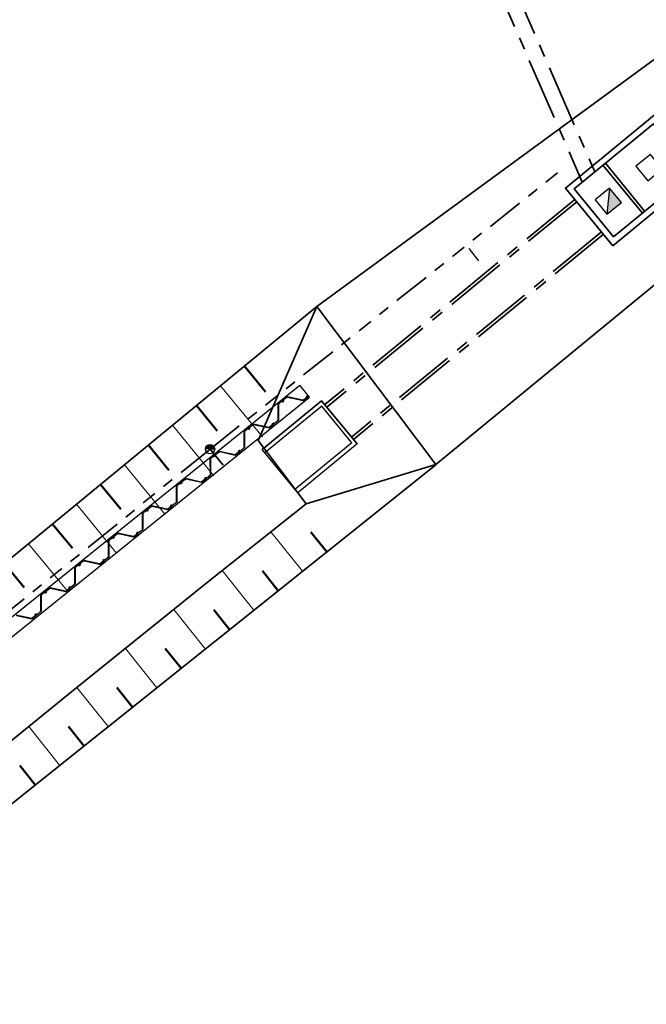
# Model space of a CAD drawing. Header units: metres. Extents: x 103182 to 107392, y 427230 to 428724.
# Tile 25 of 42: x 104701 to 104721, y 428190 to 428222. Entities that reach past the tile are written whole.
import ezdxf

# ---------------------------------------------------------------- set-up
doc = ezdxf.new("R2010")
doc.units = ezdxf.units.M
doc.linetypes.add('AM-AS', pattern=[16, 10, -2, 2, -2])
doc.linetypes.add('RI-DRAINAGE', pattern=[19.200000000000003, 6, -1.8, 1.8, -1.8, 2.4, -1.8, 1.8, -1.8])
for name, color, linetype, lineweight in [('N-CO-FC-DAMWAND_STAAL-G', 140, 'Continuous', 25), ('N-WE-GW-TALUDARCERING_KORT-G', 96, 'Continuous', 50), ('N-WE-GW-TALUDARCERING_LANG-G', 96, 'Continuous', 18), ('N-WE-GW-WATERGANG-G', 96, 'Continuous', 35), ('N-WE-KW-KUNSTWERK_DUIKER-G', 170, 'AM-AS', 35), ('N-WE-RI-DRAINAGE_DRAIN-G', 90, 'RI-DRAINAGE', 35)]:
    doc.layers.add(name, color=color, linetype=linetype, lineweight=lineweight)

# ---------------------------------------------------------------- blocks, each defined once
blk = doc.blocks.new('Perenlaantje+Akenwijk')
at = {"ltscale": 1000}
blk.add_hatch(color=256, dxfattribs=at).paths.add_polyline_path([(104720.2334758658, 428216.3078163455), (104720.1919520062, 428215.8855891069), (104720.1504281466, 428215.4633618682), (104720.6141792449, 428215.8440652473)])
blk.add_hatch(color=256).paths.add_polyline_path([(104707.284400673, 428208.0196719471, 0.198912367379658), (104707.2304280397, 428207.9183449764), (104707.5290256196, 428207.8893704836, 0.6681786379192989)])
at = {"color": 7}
for p, q in [((104710.9699136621, 428209.4620191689), (104709.0569407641, 428207.8916180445)), ((104710.9750462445, 428209.2870416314), (104709.1448197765, 428207.7845688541)), ((104712.1123408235, 428208.0703796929), (104710.9699136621, 428209.4620191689)), ((104711.9417153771, 428208.1095005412), (104710.9750462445, 428209.2870416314)), ((104711.9417153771, 428208.1095005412), (104710.1114888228, 428206.607027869)), ((104712.1123408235, 428208.0703796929), (104710.1993678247, 428206.4999786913)), ((104710.1993678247, 428206.4999786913), (104709.0569407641, 428207.8916180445))]:
    blk.add_line(p, q, dxfattribs=at)
for p, q in [((104709.0569407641, 428207.8916180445), (104710.9699136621, 428209.4620191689)), ((104710.9699136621, 428209.4620191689), (104712.1123407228, 428208.0703798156)), ((104712.1123407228, 428208.0703798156), (104710.1993678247, 428206.4999786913)), ((104707.5290256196, 428207.8893704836, 2.006630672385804), (104707.2304280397, 428207.9183449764, 2.006630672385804)), ((104710.1993678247, 428206.4999786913), (104709.0569407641, 428207.8916180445))]:
    blk.add_line(p, q)
at = {"ltscale": 1000, "elevation": -2.006630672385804}
for points in [[(104721.4643893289, 428216.5420212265), (104721.9281404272, 428216.9227246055), (104721.5474370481, 428217.3864757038), (104721.0836859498, 428217.0057723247)], [(104720.1504281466, 428215.4633618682), (104720.6141792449, 428215.8440652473), (104720.2334758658, 428216.3078163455), (104719.7697247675, 428215.9271129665)]]:
    blk.add_lwpolyline(points, close=True, dxfattribs=at)
at = {"elevation": -2.006630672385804}
blk.add_lwpolyline([(104720.2334758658, 428216.3078163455), (104720.1504281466, 428215.4633618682)], dxfattribs=at)
for points in [[(104709.7060122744, 428209.43867143, 0.08867217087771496), (104709.7077027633, 428209.4355848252), (104709.7119360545, 428209.4303278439, 0.414213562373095), (104709.7288087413, 428209.4285078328), (104709.7468394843, 428209.4430274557, 0.3853135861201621), (104709.7493620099, 428209.4589327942), (104709.7400292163, 428209.4732313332, -0.3853135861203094), (104709.7417109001, 428209.4838348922), (104709.855841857, 428209.5757411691, -0.2271944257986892), (104709.8726656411, 428209.5797006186), (104710.3714390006, 428209.4704347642, 0.2271944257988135), (104710.3840568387, 428209.4734043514), (104710.5187946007, 428209.5819046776, 0.414213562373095), (104710.5206146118, 428209.5987773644), (104710.5163813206, 428209.6040343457, 0.1787498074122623), (104710.5104353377, 428209.6075911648, 0.2192317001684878), (104710.4942061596, 428209.6035108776), (104710.4900977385, 428209.600202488, 0.6872387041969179), (104710.4913134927, 428209.5964249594), (104710.5098608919, 428209.5954021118, -0.2125566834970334), (104710.5120322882, 428209.5942882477), (104710.5130586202, 428209.5930137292, -0.414213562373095), (104710.5126036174, 428209.5887955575), (104710.4967244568, 428209.5760085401, -0.3853135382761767), (104710.4900255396, 428209.5763949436), (104710.4767728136, 428209.5898555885, 0.6637031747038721), (104710.4716356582, 428209.5878113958), (104710.4711473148, 428209.5636217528, -0.2216946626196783), (104710.4636952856, 428209.5484481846), (104710.3837634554, 428209.4840814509, -0.2271944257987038), (104710.3669396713, 428209.4801220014), (104709.8681663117, 428209.5893878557, 0.227194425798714), (104709.8555484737, 428209.5864182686), (104709.7296446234, 428209.4850316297, 0.3853135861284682), (104709.7279629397, 428209.4744280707), (104709.7403463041, 428209.4554558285, -0.3853135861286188), (104709.7392952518, 428209.4488286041), (104709.7233966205, 428209.4360259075, -0.414213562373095), (104709.7191784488, 428209.4364809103), (104709.7181521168, 428209.4377554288, -0.2125566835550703), (104709.7175269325, 428209.4401144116), (104709.7204829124, 428209.4584533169, 0.6872338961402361), (104709.7170515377, 428209.4604466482), (104709.7129431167, 428209.4571382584, 0.2192317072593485), (104709.7054957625, 428209.4421525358, 0.08867217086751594), (104709.7060122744, 428209.43867143)], [(104709.397215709, 428208.7060602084, -0.08867217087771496), (104709.3945606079, 428208.7083700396), (104709.3903273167, 428208.7136270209, -0.414213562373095), (104709.3921473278, 428208.7304997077), (104709.4101780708, 428208.7450193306, -0.3853135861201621), (104709.4262554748, 428208.7440919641), (104709.4382348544, 428208.7319246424, 0.3853135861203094), (104709.4489531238, 428208.7313063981), (104709.5630840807, 428208.8232126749, 0.2271944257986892), (104709.5705401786, 428208.8388050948), (104709.570152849, 428209.3494064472, -0.2271944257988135), (104709.5757449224, 428209.361100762), (104709.7104826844, 428209.4696010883, -0.414213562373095), (104709.7273553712, 428209.4677810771), (104709.7315886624, 428209.4625240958, -0.1787498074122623), (104709.7337956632, 428209.4559563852, -0.2192317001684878), (104709.726348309, 428209.4409706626), (104709.722239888, 428209.4376622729, -0.6872387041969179), (104709.7188085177, 428209.4396556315), (104709.7217644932, 428209.4579945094, 0.2125566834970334), (104709.7211393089, 428209.4603534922), (104709.720112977, 428209.4616280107, 0.414213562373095), (104709.7158948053, 428209.4620830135), (104709.7000156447, 428209.4492959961, 0.3853135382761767), (104709.6989645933, 428209.4426687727), (104709.7092894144, 428209.4268503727, -0.6637031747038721), (104709.7061967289, 428209.4222673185), (104709.6824593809, 428209.4269487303, 0.2216946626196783), (104709.6660456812, 428209.4229039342), (104709.586113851, 428209.3585372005, 0.2271944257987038), (104709.5786577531, 428209.3429447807), (104709.5790450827, 428208.8323434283, -0.227194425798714), (104709.5734530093, 428208.8206491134), (104709.447549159, 428208.7192624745, -0.3853135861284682), (104709.4368308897, 428208.7198807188), (104709.4209358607, 428208.7360251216, 0.3853135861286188), (104709.4142369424, 428208.7364115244), (104709.3983383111, 428208.7236088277, 0.414213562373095), (104709.3978833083, 428208.719390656), (104709.3989096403, 428208.7181161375, 0.2125566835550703), (104709.4010810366, 428208.7170022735), (104709.4196284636, 428208.7159794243, -0.6872338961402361), (104709.42084419, 428208.7122018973), (104709.4167357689, 428208.7088935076, -0.2192317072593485), (104709.4005065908, 428208.7048132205, -0.08867217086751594), (104709.397215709, 428208.7060602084)], [(104708.6156048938, 428208.5605986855, 0.08867217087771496), (104708.6172953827, 428208.5575120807), (104708.621528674, 428208.5522550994, 0.414213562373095), (104708.6384013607, 428208.5504350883), (104708.6564321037, 428208.5649547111, 0.3853135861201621), (104708.6589546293, 428208.5808600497), (104708.6496218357, 428208.5951585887, -0.3853135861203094), (104708.6513035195, 428208.6057621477), (104708.7654344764, 428208.6976684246, -0.2271944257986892), (104708.7822582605, 428208.701627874), (104709.2810316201, 428208.5923620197, 0.2271944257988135), (104709.2936494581, 428208.5953316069), (104709.4283872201, 428208.703831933, 0.414213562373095), (104709.4302072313, 428208.7207046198), (104709.4259739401, 428208.7259616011, 0.1787498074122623), (104709.4200279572, 428208.7295184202, 0.2192317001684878), (104709.4037987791, 428208.7254381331), (104709.399690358, 428208.7221297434, 0.6872387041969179), (104709.4009061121, 428208.7183522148), (104709.4194535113, 428208.7173293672, -0.2125566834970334), (104709.4216249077, 428208.7162155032), (104709.4226512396, 428208.7149409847, -0.414213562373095), (104709.4221962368, 428208.710722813), (104709.4063170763, 428208.6979357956, -0.3853135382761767), (104709.399618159, 428208.6983221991), (104709.386365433, 428208.711782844, 0.6637031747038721), (104709.3812282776, 428208.7097386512), (104709.3807399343, 428208.6855490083, -0.2216946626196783), (104709.373287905, 428208.6703754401), (104709.2933560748, 428208.6060087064, -0.2271944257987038), (104709.2765322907, 428208.6020492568), (104708.7777589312, 428208.7113151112, 0.227194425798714), (104708.7651410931, 428208.708345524), (104708.6392372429, 428208.6069588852, 0.3853135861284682), (104708.6375555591, 428208.5963553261), (104708.6499389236, 428208.577383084, -0.3853135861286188), (104708.6488878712, 428208.5707558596), (104708.6329892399, 428208.557953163, -0.414213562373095), (104708.6287710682, 428208.5584081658), (104708.6277447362, 428208.5596826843, -0.2125566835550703), (104708.6271195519, 428208.5620416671), (104708.6300755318, 428208.5803805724, 0.6872338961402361), (104708.6266441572, 428208.5823739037), (104708.6225357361, 428208.5790655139, 0.2192317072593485), (104708.615088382, 428208.5640797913, 0.08867217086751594), (104708.6156048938, 428208.5605986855)], [(104708.3068083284, 428207.8279874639, -0.08867217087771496), (104708.3041532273, 428207.8302972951), (104708.2999199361, 428207.8355542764, -0.414213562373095), (104708.3017399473, 428207.8524269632), (104708.3197706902, 428207.8669465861, -0.3853135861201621), (104708.3358480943, 428207.8660192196), (104708.3478274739, 428207.8538518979, 0.3853135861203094), (104708.3585457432, 428207.8532336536), (104708.4726767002, 428207.9451399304, 0.2271944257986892), (104708.4801327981, 428207.9607323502), (104708.4797454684, 428208.4713337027, -0.2271944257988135), (104708.4853375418, 428208.4830280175), (104708.6200753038, 428208.5915283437, -0.414213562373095), (104708.6369479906, 428208.5897083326), (104708.6411812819, 428208.5844513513, -0.1787498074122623), (104708.6433882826, 428208.5778836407, -0.2192317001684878), (104708.6359409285, 428208.5628979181), (104708.6318325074, 428208.5595895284, -0.6872387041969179), (104708.6284011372, 428208.561582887), (104708.6313571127, 428208.5799217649, 0.2125566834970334), (104708.6307319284, 428208.5822807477), (104708.6297055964, 428208.5835552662, 0.414213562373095), (104708.6254874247, 428208.584010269), (104708.6096082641, 428208.5712232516, 0.3853135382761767), (104708.6085572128, 428208.5645960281), (104708.6188820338, 428208.5487776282, -0.6637031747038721), (104708.6157893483, 428208.5441945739), (104708.5920520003, 428208.5488759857, 0.2216946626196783), (104708.5756383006, 428208.5448311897), (104708.4957064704, 428208.480464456, 0.2271944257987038), (104708.4882503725, 428208.4648720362), (104708.4886377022, 428207.9542706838, -0.227194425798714), (104708.4830456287, 428207.9425763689), (104708.3571417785, 428207.84118973, -0.3853135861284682), (104708.3464235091, 428207.8418079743), (104708.3305284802, 428207.8579523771, 0.3853135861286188), (104708.3238295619, 428207.8583387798), (104708.3079309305, 428207.8455360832, 0.414213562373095), (104708.3074759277, 428207.8413179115), (104708.3085022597, 428207.840043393, 0.2125566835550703), (104708.310673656, 428207.838929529), (104708.329221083, 428207.8379066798, -0.6872338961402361), (104708.3304368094, 428207.8341291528), (104708.3263283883, 428207.8308207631, -0.2192317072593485), (104708.3100992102, 428207.826740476, -0.08867217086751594), (104708.3068083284, 428207.8279874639)], [(104707.2164009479, 428206.9499147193, -0.08867217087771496), (104707.2137458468, 428206.9522245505), (104707.2095125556, 428206.9574815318, -0.414213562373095), (104707.2113325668, 428206.9743542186), (104707.2293633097, 428206.9888738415, -0.3853135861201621), (104707.2454407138, 428206.987946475), (104707.2574200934, 428206.9757791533, 0.3853135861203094), (104707.2681383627, 428206.975160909), (104707.3822693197, 428207.0670671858, 0.2271944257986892), (104707.3897254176, 428207.0826596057), (104707.3893380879, 428207.5932609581, -0.2271944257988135), (104707.3949301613, 428207.6049552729), (104707.5296679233, 428207.7134555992, -0.414213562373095), (104707.5465406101, 428207.711635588), (104707.5507739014, 428207.7063786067, -0.1787498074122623), (104707.5529809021, 428207.6998108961, -0.2192317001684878), (104707.545533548, 428207.6848251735), (104707.5414251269, 428207.6815167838, -0.6872387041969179), (104707.5379937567, 428207.6835101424), (104707.5409497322, 428207.7018490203, 0.2125566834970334), (104707.5403245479, 428207.7042080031), (104707.5392982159, 428207.7054825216, 0.414213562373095), (104707.5350800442, 428207.7059375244), (104707.5192008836, 428207.693150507, 0.3853135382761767), (104707.5181498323, 428207.6865232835), (104707.5284746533, 428207.6707048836, -0.6637031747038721), (104707.5253819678, 428207.6661218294), (104707.5016446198, 428207.6708032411, 0.2216946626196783), (104707.4852309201, 428207.6667584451), (104707.4052990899, 428207.6023917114, 0.2271944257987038), (104707.397842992, 428207.5867992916), (104707.3982303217, 428207.0761979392, -0.227194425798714), (104707.3926382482, 428207.0645036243), (104707.266734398, 428206.9631169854, -0.3853135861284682), (104707.2560161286, 428206.9637352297), (104707.2401210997, 428206.9798796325, 0.3853135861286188), (104707.2334221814, 428206.9802660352), (104707.21752355, 428206.9674633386, 0.414213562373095), (104707.2170685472, 428206.9632451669), (104707.2180948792, 428206.9619706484, 0.2125566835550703), (104707.2202662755, 428206.9608567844), (104707.2388137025, 428206.9598339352, -0.6872338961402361), (104707.2400294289, 428206.9560564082), (104707.2359210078, 428206.9527480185, -0.2192317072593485), (104707.2196918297, 428206.9486677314, -0.08867217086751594), (104707.2164009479, 428206.9499147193)], [(104707.5251975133, 428207.682525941, 0.08867217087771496), (104707.5268880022, 428207.6794393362), (104707.5311212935, 428207.6741823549, 0.414213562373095), (104707.5479939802, 428207.6723623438), (104707.5660247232, 428207.6868819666, 0.3853135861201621), (104707.5685472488, 428207.7027873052), (104707.5592144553, 428207.7170858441, -0.3853135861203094), (104707.560896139, 428207.7276894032), (104707.6750270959, 428207.81959568, -0.2271944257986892), (104707.69185088, 428207.8235551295), (104708.1906242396, 428207.7142892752, 0.2271944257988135), (104708.2032420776, 428207.7172588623), (104708.3379798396, 428207.8257591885, 0.414213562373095), (104708.3397998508, 428207.8426318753), (104708.3355665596, 428207.8478888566, 0.1787498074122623), (104708.3296205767, 428207.8514456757, 0.2192317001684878), (104708.3133913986, 428207.8473653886), (104708.3092829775, 428207.8440569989, 0.6872387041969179), (104708.3104987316, 428207.8402794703), (104708.3290461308, 428207.8392566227, -0.2125566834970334), (104708.3312175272, 428207.8381427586), (104708.3322438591, 428207.8368682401, -0.414213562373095), (104708.3317888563, 428207.8326500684), (104708.3159096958, 428207.8198630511, -0.3853135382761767), (104708.3092107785, 428207.8202494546), (104708.2959580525, 428207.8337100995, 0.6637031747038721), (104708.2908208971, 428207.8316659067), (104708.2903325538, 428207.8074762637, -0.2216946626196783), (104708.2828805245, 428207.7923026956), (104708.2029486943, 428207.7279359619, -0.2271944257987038), (104708.1861249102, 428207.7239765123), (104707.6873515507, 428207.8332423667, 0.227194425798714), (104707.6747337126, 428207.8302727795), (104707.5488298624, 428207.7288861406, 0.3853135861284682), (104707.5471481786, 428207.7182825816), (104707.5595315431, 428207.6993103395, -0.3853135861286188), (104707.5584804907, 428207.6926831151), (104707.5425818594, 428207.6798804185, -0.414213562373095), (104707.5383636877, 428207.6803354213), (104707.5373373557, 428207.6816099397, -0.2125566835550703), (104707.5367121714, 428207.6839689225), (104707.5396681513, 428207.7023078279, 0.6872338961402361), (104707.5362367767, 428207.7043011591), (104707.5321283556, 428207.7009927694, 0.2192317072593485), (104707.5246810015, 428207.6860070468, 0.08867217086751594), (104707.5251975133, 428207.682525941)], [(104706.1259935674, 428206.0718419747, -0.08867217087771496), (104706.1233384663, 428206.0741518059), (104706.1191051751, 428206.0794087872, -0.414213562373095), (104706.1209251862, 428206.096281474), (104706.1389559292, 428206.1108010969, -0.3853135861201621), (104706.1550333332, 428206.1098737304), (104706.1670127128, 428206.0977064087, 0.3853135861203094), (104706.1777309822, 428206.0970881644), (104706.2918619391, 428206.1889944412, 0.2271944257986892), (104706.299318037, 428206.2045868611), (104706.2989307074, 428206.7151882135, -0.2271944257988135), (104706.3045227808, 428206.7268825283), (104706.4392605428, 428206.8353828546, -0.414213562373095), (104706.4561332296, 428206.8335628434), (104706.4603665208, 428206.8283058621, -0.1787498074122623), (104706.4625735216, 428206.8217381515, -0.2192317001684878), (104706.4551261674, 428206.8067524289), (104706.4510177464, 428206.8034440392, -0.6872387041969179), (104706.4475863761, 428206.8054373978), (104706.4505423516, 428206.8237762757, 0.2125566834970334), (104706.4499171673, 428206.8261352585), (104706.4488908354, 428206.827409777, 0.414213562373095), (104706.4446726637, 428206.8278647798), (104706.4287935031, 428206.8150777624, 0.3853135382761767), (104706.4277424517, 428206.808450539), (104706.4380672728, 428206.792632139, -0.6637031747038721), (104706.4349745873, 428206.7880490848), (104706.4112372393, 428206.7927304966, 0.2216946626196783), (104706.3948235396, 428206.7886857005), (104706.3148917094, 428206.7243189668, 0.2271944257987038), (104706.3074356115, 428206.708726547), (104706.3078229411, 428206.1981251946, -0.227194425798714), (104706.3022308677, 428206.1864308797), (104706.1763270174, 428206.0850442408, -0.3853135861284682), (104706.1656087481, 428206.0856624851), (104706.1497137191, 428206.1018068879, 0.3853135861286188), (104706.1430148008, 428206.1021932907), (104706.1271161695, 428206.089390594, 0.414213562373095), (104706.1266611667, 428206.0851724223), (104706.1276874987, 428206.0838979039, 0.2125566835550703), (104706.129858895, 428206.0827840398), (104706.148406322, 428206.0817611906, -0.6872338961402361), (104706.1496220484, 428206.0779836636), (104706.1455136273, 428206.0746752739, -0.2192317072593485), (104706.1292844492, 428206.0705949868, -0.08867217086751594), (104706.1259935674, 428206.0718419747)], [(104706.4347901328, 428206.8044531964, 0.08867217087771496), (104706.4364806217, 428206.8013665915), (104706.4407139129, 428206.7961096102, 0.414213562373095), (104706.4575865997, 428206.7942895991), (104706.4756173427, 428206.808809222, 0.3853135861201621), (104706.4781398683, 428206.8247145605), (104706.4688070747, 428206.8390130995, -0.3853135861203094), (104706.4704887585, 428206.8496166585), (104706.5846197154, 428206.9415229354, -0.2271944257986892), (104706.6014434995, 428206.9454823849), (104707.100216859, 428206.8362165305, 0.2271944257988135), (104707.1128346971, 428206.8391861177), (104707.2475724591, 428206.9476864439, 0.414213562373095), (104707.2493924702, 428206.9645591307), (104707.245159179, 428206.969816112, 0.1787498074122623), (104707.2392131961, 428206.9733729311, 0.2192317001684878), (104707.222984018, 428206.9692926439), (104707.2188755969, 428206.9659842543, 0.6872387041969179), (104707.2200913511, 428206.9622067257), (104707.2386387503, 428206.9611838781, -0.2125566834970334), (104707.2408101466, 428206.960070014), (104707.2418364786, 428206.9587954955, -0.414213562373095), (104707.2413814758, 428206.9545773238), (104707.2255023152, 428206.9417903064, -0.3853135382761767), (104707.218803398, 428206.9421767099), (104707.205550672, 428206.9556373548, 0.6637031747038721), (104707.2004135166, 428206.9535931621), (104707.1999251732, 428206.9294035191, -0.2216946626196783), (104707.192473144, 428206.9142299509), (104707.1125413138, 428206.8498632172, -0.2271944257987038), (104707.0957175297, 428206.8459037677), (104706.5969441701, 428206.955169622, 0.227194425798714), (104706.5843263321, 428206.9522000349), (104706.4584224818, 428206.850813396, 0.3853135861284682), (104706.4567407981, 428206.840209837), (104706.4691241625, 428206.8212375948, -0.3853135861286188), (104706.4680731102, 428206.8146103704), (104706.4521744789, 428206.8018076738, -0.414213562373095), (104706.4479563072, 428206.8022626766), (104706.4469299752, 428206.8035371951, -0.2125566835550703), (104706.4463047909, 428206.8058961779), (104706.4492607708, 428206.8242350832, 0.6872338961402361), (104706.4458293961, 428206.8262284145), (104706.4417209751, 428206.8229200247, 0.2192317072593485), (104706.4342736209, 428206.8079343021, 0.08867217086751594), (104706.4347901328, 428206.8044531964)], [(104705.3443827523, 428205.9263804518, 0.08867217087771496), (104705.3460732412, 428205.923293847), (104705.3503065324, 428205.9180368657, 0.414213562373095), (104705.3671792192, 428205.9162168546), (104705.3852099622, 428205.9307364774, 0.3853135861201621), (104705.3877324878, 428205.946641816), (104705.3783996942, 428205.960940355, -0.3853135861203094), (104705.380081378, 428205.971543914), (104705.4942123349, 428206.0634501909, -0.2271944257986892), (104705.511036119, 428206.0674096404), (104706.0098094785, 428205.958143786, 0.2271944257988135), (104706.0224273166, 428205.9611133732), (104706.1571650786, 428206.0696136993, 0.414213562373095), (104706.1589850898, 428206.0864863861), (104706.1547517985, 428206.0917433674, 0.1787498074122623), (104706.1488058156, 428206.0953001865, 0.2192317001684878), (104706.1325766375, 428206.0912198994), (104706.1284682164, 428206.0879115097, 0.6872387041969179), (104706.1296839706, 428206.0841339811), (104706.1482313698, 428206.0831111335, -0.2125566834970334), (104706.1504027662, 428206.0819972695), (104706.1514290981, 428206.080722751, -0.414213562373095), (104706.1509740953, 428206.0765045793), (104706.1350949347, 428206.0637175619, -0.3853135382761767), (104706.1283960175, 428206.0641039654), (104706.1151432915, 428206.0775646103, 0.6637031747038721), (104706.1100061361, 428206.0755204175), (104706.1095177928, 428206.0513307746, -0.2216946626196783), (104706.1020657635, 428206.0361572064), (104706.0221339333, 428205.9717904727, -0.2271944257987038), (104706.0053101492, 428205.9678310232), (104705.5065367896, 428206.0770968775, 0.227194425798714), (104705.4939189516, 428206.0741272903), (104705.3680151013, 428205.9727406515, 0.3853135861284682), (104705.3663334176, 428205.9621370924), (104705.378716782, 428205.9431648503, -0.3853135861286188), (104705.3776657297, 428205.9365376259), (104705.3617670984, 428205.9237349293, -0.414213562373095), (104705.3575489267, 428205.9241899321), (104705.3565225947, 428205.9254644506, -0.2125566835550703), (104705.3558974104, 428205.9278234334), (104705.3588533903, 428205.9461623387, 0.6872338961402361), (104705.3554220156, 428205.94815567), (104705.3513135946, 428205.9448472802, 0.2192317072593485), (104705.3438662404, 428205.9298615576, 0.08867217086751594), (104705.3443827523, 428205.9263804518)], [(104705.0355861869, 428205.1937692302, -0.08867217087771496), (104705.0329310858, 428205.1960790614), (104705.0286977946, 428205.2013360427, -0.414213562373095), (104705.0305178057, 428205.2182087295), (104705.0485485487, 428205.2327283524, -0.3853135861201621), (104705.0646259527, 428205.2318009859), (104705.0766053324, 428205.2196336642, 0.3853135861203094), (104705.0873236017, 428205.2190154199), (104705.2014545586, 428205.3109216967, 0.2271944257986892), (104705.2089106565, 428205.3265141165), (104705.2085233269, 428205.837115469, -0.2271944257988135), (104705.2141154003, 428205.8488097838), (104705.3488531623, 428205.95731011, -0.414213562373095), (104705.3657258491, 428205.9554900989), (104705.3699591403, 428205.9502331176, -0.1787498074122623), (104705.3721661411, 428205.943665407, -0.2192317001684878), (104705.364718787, 428205.9286796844), (104705.3606103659, 428205.9253712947, -0.6872387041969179), (104705.3571789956, 428205.9273646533), (104705.3601349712, 428205.9457035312, 0.2125566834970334), (104705.3595097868, 428205.948062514), (104705.3584834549, 428205.9493370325, 0.414213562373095), (104705.3542652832, 428205.9497920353), (104705.3383861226, 428205.9370050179, 0.3853135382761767), (104705.3373350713, 428205.9303777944), (104705.3476598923, 428205.9145593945, -0.6637031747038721), (104705.3445672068, 428205.9099763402), (104705.3208298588, 428205.914657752, 0.2216946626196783), (104705.3044161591, 428205.910612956), (104705.2244843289, 428205.8462462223, 0.2271944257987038), (104705.217028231, 428205.8306538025), (104705.2174155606, 428205.3200524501, -0.227194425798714), (104705.2118234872, 428205.3083581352), (104705.085919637, 428205.2069714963, -0.3853135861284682), (104705.0752013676, 428205.2075897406), (104705.0593063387, 428205.2237341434, 0.3853135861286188), (104705.0526074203, 428205.2241205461), (104705.036708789, 428205.2113178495, 0.414213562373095), (104705.0362537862, 428205.2070996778), (104705.0372801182, 428205.2058251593, 0.2125566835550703), (104705.0394515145, 428205.2047112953), (104705.0579989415, 428205.2036884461, -0.6872338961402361), (104705.0592146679, 428205.1999109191), (104705.0551062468, 428205.1966025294, -0.2192317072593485), (104705.0388770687, 428205.1925222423, -0.08867217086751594), (104705.0355861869, 428205.1937692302)], [(104704.2539753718, 428205.0483077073, 0.08867217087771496), (104704.2556658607, 428205.0452211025), (104704.2598991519, 428205.0399641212, 0.414213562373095), (104704.2767718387, 428205.0381441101), (104704.2948025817, 428205.0526637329, 0.3853135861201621), (104704.2973251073, 428205.0685690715), (104704.2879923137, 428205.0828676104, -0.3853135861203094), (104704.2896739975, 428205.0934711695), (104704.4038049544, 428205.1853774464, -0.2271944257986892), (104704.4206287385, 428205.1893368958), (104704.919402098, 428205.0800710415, 0.2271944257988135), (104704.9320199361, 428205.0830406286), (104705.0667576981, 428205.1915409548, 0.414213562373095), (104705.0685777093, 428205.2084136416), (104705.064344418, 428205.2136706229, 0.1787498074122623), (104705.0583984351, 428205.217227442, 0.2192317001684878), (104705.042169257, 428205.2131471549), (104705.0380608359, 428205.2098387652, 0.6872387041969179), (104705.0392765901, 428205.2060612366), (104705.0578239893, 428205.205038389, -0.2125566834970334), (104705.0599953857, 428205.2039245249), (104705.0610217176, 428205.2026500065, -0.414213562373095), (104705.0605667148, 428205.1984318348), (104705.0446875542, 428205.1856448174, -0.3853135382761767), (104705.037988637, 428205.1860312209), (104705.024735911, 428205.1994918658, 0.6637031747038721), (104705.0195987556, 428205.197447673), (104705.0191104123, 428205.17325803, -0.2216946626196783), (104705.011658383, 428205.1580844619), (104704.9317265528, 428205.0937177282, -0.2271944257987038), (104704.9149027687, 428205.0897582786), (104704.4161294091, 428205.199024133, 0.227194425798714), (104704.4035115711, 428205.1960545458), (104704.2776077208, 428205.0946679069, 0.3853135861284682), (104704.2759260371, 428205.0840643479), (104704.2883094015, 428205.0650921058, -0.3853135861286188), (104704.2872583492, 428205.0584648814), (104704.2713597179, 428205.0456621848, -0.414213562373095), (104704.2671415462, 428205.0461171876), (104704.2661152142, 428205.047391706, -0.2125566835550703), (104704.2654900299, 428205.0497506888), (104704.2684460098, 428205.0680895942, 0.6872338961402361), (104704.2650146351, 428205.0700829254), (104704.2609062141, 428205.0667745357, 0.2192317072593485), (104704.2534588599, 428205.0517888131, 0.08867217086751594), (104704.2539753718, 428205.0483077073)], [(104703.9451788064, 428204.3156964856, -0.08867217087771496), (104703.9425237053, 428204.3180063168), (104703.9382904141, 428204.3232632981, -0.414213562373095), (104703.9401104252, 428204.3401359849), (104703.9581411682, 428204.3546556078, -0.3853135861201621), (104703.9742185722, 428204.3537282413), (104703.9861979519, 428204.3415609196, 0.3853135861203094), (104703.9969162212, 428204.3409426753), (104704.1110471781, 428204.4328489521, 0.2271944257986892), (104704.118503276, 428204.448441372), (104704.1181159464, 428204.9590427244, -0.2271944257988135), (104704.1237080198, 428204.9707370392), (104704.2584457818, 428205.0792373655, -0.414213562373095), (104704.2753184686, 428205.0774173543), (104704.2795517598, 428205.072160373, -0.1787498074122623), (104704.2817587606, 428205.0655926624, -0.2192317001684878), (104704.2743114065, 428205.0506069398), (104704.2702029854, 428205.0472985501, -0.6872387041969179), (104704.2667716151, 428205.0492919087), (104704.2697275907, 428205.0676307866, 0.2125566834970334), (104704.2691024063, 428205.0699897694), (104704.2680760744, 428205.0712642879, 0.414213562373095), (104704.2638579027, 428205.0717192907), (104704.2479787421, 428205.0589322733, 0.3853135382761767), (104704.2469276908, 428205.0523050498), (104704.2572525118, 428205.0364866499, -0.6637031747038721), (104704.2541598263, 428205.0319035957), (104704.2304224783, 428205.0365850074, 0.2216946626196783), (104704.2140087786, 428205.0325402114), (104704.1340769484, 428204.9681734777, 0.2271944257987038), (104704.1266208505, 428204.9525810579), (104704.1270081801, 428204.4419797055, -0.227194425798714), (104704.1214161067, 428204.4302853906), (104703.9955122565, 428204.3288987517, -0.3853135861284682), (104703.9847939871, 428204.329516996), (104703.9688989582, 428204.3456613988, 0.3853135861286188), (104703.9622000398, 428204.3460478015), (104703.9463014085, 428204.3332451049, 0.414213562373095), (104703.9458464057, 428204.3290269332), (104703.9468727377, 428204.3277524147, 0.2125566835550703), (104703.949044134, 428204.3266385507), (104703.967591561, 428204.3256157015, -0.6872338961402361), (104703.9688072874, 428204.3218381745), (104703.9646988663, 428204.3185297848, -0.2192317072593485), (104703.9484696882, 428204.3144494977, -0.08867217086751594), (104703.9451788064, 428204.3156964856)], [(104702.8547714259, 428203.437623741, -0.08867217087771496), (104702.8521163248, 428203.4399335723), (104702.8478830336, 428203.4451905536, -0.414213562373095), (104702.8497030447, 428203.4620632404), (104702.8677337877, 428203.4765828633, -0.3853135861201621), (104702.8838111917, 428203.4756554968), (104702.8957905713, 428203.4634881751, 0.3853135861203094), (104702.9065088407, 428203.4628699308), (104703.0206397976, 428203.5547762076, 0.2271944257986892), (104703.0280958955, 428203.5703686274), (104703.0277085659, 428204.0809699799, -0.2271944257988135), (104703.0333006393, 428204.0926642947), (104703.1680384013, 428204.2011646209, -0.414213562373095), (104703.1849110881, 428204.1993446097), (104703.1891443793, 428204.1940876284, -0.1787498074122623), (104703.1913513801, 428204.1875199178, -0.2192317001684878), (104703.1839040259, 428204.1725341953), (104703.1797956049, 428204.1692258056, -0.6872387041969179), (104703.1763642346, 428204.1712191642), (104703.1793202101, 428204.1895580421, 0.2125566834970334), (104703.1786950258, 428204.1919170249), (104703.1776686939, 428204.1931915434, 0.414213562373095), (104703.1734505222, 428204.1936465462), (104703.1575713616, 428204.1808595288, 0.3853135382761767), (104703.1565203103, 428204.1742323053), (104703.1668451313, 428204.1584139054, -0.6637031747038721), (104703.1637524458, 428204.1538308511), (104703.1400150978, 428204.1585122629, 0.2216946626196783), (104703.1236013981, 428204.1544674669), (104703.0436695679, 428204.0901007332, 0.2271944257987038), (104703.03621347, 428204.0745083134), (104703.0366007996, 428203.5639069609, -0.227194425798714), (104703.0310087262, 428203.5522126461), (104702.9051048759, 428203.4508260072, -0.3853135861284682), (104702.8943866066, 428203.4514442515), (104702.8784915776, 428203.4675886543, 0.3853135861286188), (104702.8717926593, 428203.467975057), (104702.855894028, 428203.4551723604, 0.414213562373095), (104702.8554390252, 428203.4509541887), (104702.8564653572, 428203.4496796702, 0.2125566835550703), (104702.8586367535, 428203.4485658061), (104702.8771841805, 428203.447542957, -0.6872338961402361), (104702.8783999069, 428203.44376543), (104702.8742914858, 428203.4404570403, -0.2192317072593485), (104702.8580623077, 428203.4363767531, -0.08867217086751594), (104702.8547714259, 428203.437623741)], [(104703.1635679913, 428204.1702349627, 0.08867217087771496), (104703.1652584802, 428204.1671483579), (104703.1694917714, 428204.1618913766, 0.414213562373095), (104703.1863644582, 428204.1600713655), (104703.2043952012, 428204.1745909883, 0.3853135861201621), (104703.2069177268, 428204.1904963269), (104703.1975849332, 428204.2047948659, -0.3853135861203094), (104703.199266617, 428204.2153984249), (104703.3133975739, 428204.3073047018, -0.2271944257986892), (104703.330221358, 428204.3112641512), (104703.8289947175, 428204.2019982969, 0.2271944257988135), (104703.8416125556, 428204.2049678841), (104703.9763503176, 428204.3134682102, 0.414213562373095), (104703.9781703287, 428204.330340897), (104703.9739370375, 428204.3355978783, 0.1787498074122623), (104703.9679910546, 428204.3391546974, 0.2192317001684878), (104703.9517618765, 428204.3350744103), (104703.9476534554, 428204.3317660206, 0.6872387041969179), (104703.9488692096, 428204.327988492), (104703.9674166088, 428204.3269656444, -0.2125566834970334), (104703.9695880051, 428204.3258517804), (104703.9706143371, 428204.3245772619, -0.414213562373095), (104703.9701593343, 428204.3203590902), (104703.9542801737, 428204.3075720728, -0.3853135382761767), (104703.9475812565, 428204.3079584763), (104703.9343285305, 428204.3214191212, 0.6637031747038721), (104703.9291913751, 428204.3193749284), (104703.9287030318, 428204.2951852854, -0.2216946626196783), (104703.9212510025, 428204.2800117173), (104703.8413191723, 428204.2156449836, -0.2271944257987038), (104703.8244953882, 428204.211685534), (104703.3257220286, 428204.3209513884, 0.227194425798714), (104703.3131041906, 428204.3179818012), (104703.1872003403, 428204.2165951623, 0.3853135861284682), (104703.1855186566, 428204.2059916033), (104703.197902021, 428204.1870193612, -0.3853135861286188), (104703.1968509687, 428204.1803921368), (104703.1809523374, 428204.1675894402, -0.414213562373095), (104703.1767341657, 428204.168044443), (104703.1757078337, 428204.1693189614, -0.2125566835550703), (104703.1750826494, 428204.1716779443), (104703.1780386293, 428204.1900168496, 0.6872338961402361), (104703.1746072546, 428204.1920101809), (104703.1704988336, 428204.1887017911, 0.2192317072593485), (104703.1630514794, 428204.1737160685, 0.08867217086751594), (104703.1635679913, 428204.1702349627)], [(104701.7643640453, 428202.5595509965, -0.08867217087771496), (104701.7617089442, 428202.5618608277), (104701.757475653, 428202.567117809, -0.414213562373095), (104701.7592956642, 428202.5839904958), (104701.7773264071, 428202.5985101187, -0.3853135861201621), (104701.7934038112, 428202.5975827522), (104701.8053831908, 428202.5854154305, 0.3853135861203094), (104701.8161014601, 428202.5847971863), (104701.9302324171, 428202.6767034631, 0.2271944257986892), (104701.937688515, 428202.6922958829), (104701.9373011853, 428203.2028972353, -0.2271944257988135), (104701.9428932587, 428203.2145915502), (104702.0776310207, 428203.3230918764, -0.414213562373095), (104702.0945037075, 428203.3212718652), (104702.0987369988, 428203.3160148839, -0.1787498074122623), (104702.1009439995, 428203.3094471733, -0.2192317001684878), (104702.0934966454, 428203.2944614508), (104702.0893882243, 428203.291153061, -0.6872387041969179), (104702.0859568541, 428203.2931464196), (104702.0889128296, 428203.3114852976, 0.2125566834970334), (104702.0882876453, 428203.3138442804), (104702.0872613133, 428203.3151187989, 0.414213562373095), (104702.0830431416, 428203.3155738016), (104702.067163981, 428203.3027867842, 0.3853135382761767), (104702.0661129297, 428203.2961595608), (104702.0764377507, 428203.2803411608, -0.6637031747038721), (104702.0733450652, 428203.2757581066), (104702.0496077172, 428203.2804395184, 0.2216946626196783), (104702.0331940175, 428203.2763947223), (104701.9532621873, 428203.2120279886, 0.2271944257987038), (104701.9458060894, 428203.1964355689), (104701.9461934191, 428202.6858342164, -0.227194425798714), (104701.9406013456, 428202.6741399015), (104701.8146974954, 428202.5727532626, -0.3853135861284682), (104701.803979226, 428202.5733715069), (104701.7880841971, 428202.5895159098, 0.3853135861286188), (104701.7813852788, 428202.5899023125), (104701.7654866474, 428202.5770996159, 0.414213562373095), (104701.7650316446, 428202.5728814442), (104701.7660579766, 428202.5716069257, 0.2125566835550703), (104701.7682293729, 428202.5704930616), (104701.7867767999, 428202.5694702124, -0.6872338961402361), (104701.7879925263, 428202.5656926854), (104701.7838841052, 428202.5623842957, -0.2192317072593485), (104701.7676549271, 428202.5583040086, -0.08867217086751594), (104701.7643640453, 428202.5595509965)], [(104702.0731606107, 428203.2921622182, 0.08867217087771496), (104702.0748510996, 428203.2890756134), (104702.0790843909, 428203.2838186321, 0.414213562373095), (104702.0959570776, 428203.281998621), (104702.1139878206, 428203.2965182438, 0.3853135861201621), (104702.1165103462, 428203.3124235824), (104702.1071775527, 428203.3267221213, -0.3853135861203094), (104702.1088592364, 428203.3373256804), (104702.2229901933, 428203.4292319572, -0.2271944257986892), (104702.2398139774, 428203.4331914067), (104702.738587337, 428203.3239255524, 0.2271944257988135), (104702.751205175, 428203.3268951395), (104702.885942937, 428203.4353954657, 0.414213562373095), (104702.8877629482, 428203.4522681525), (104702.883529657, 428203.4575251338, 0.1787498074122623), (104702.8775836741, 428203.4610819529, 0.2192317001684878), (104702.861354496, 428203.4570016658), (104702.8572460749, 428203.4536932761, 0.6872387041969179), (104702.858461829, 428203.4499157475), (104702.8770092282, 428203.4488928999, -0.2125566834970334), (104702.8791806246, 428203.4477790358), (104702.8802069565, 428203.4465045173, -0.414213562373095), (104702.8797519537, 428203.4422863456), (104702.8638727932, 428203.4294993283, -0.3853135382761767), (104702.8571738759, 428203.4298857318), (104702.8439211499, 428203.4433463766, 0.6637031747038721), (104702.8387839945, 428203.4413021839), (104702.8382956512, 428203.4171125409, -0.2216946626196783), (104702.8308436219, 428203.4019389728), (104702.7509117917, 428203.337572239, -0.2271944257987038), (104702.7340880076, 428203.3336127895), (104702.2353146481, 428203.4428786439, 0.227194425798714), (104702.22269681, 428203.4399090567), (104702.0967929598, 428203.3385224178, 0.3853135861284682), (104702.095111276, 428203.3279188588), (104702.1074946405, 428203.3089466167, -0.3853135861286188), (104702.1064435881, 428203.3023193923), (104702.0905449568, 428203.2895166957, -0.414213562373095), (104702.0863267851, 428203.2899716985), (104702.0853004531, 428203.2912462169, -0.2125566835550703), (104702.0846752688, 428203.2936051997), (104702.0876312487, 428203.3119441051, 0.6872338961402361), (104702.0841998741, 428203.3139374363), (104702.080091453, 428203.3106290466, 0.2192317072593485), (104702.0726440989, 428203.295643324, 0.08867217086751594), (104702.0731606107, 428203.2921622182)], [(104701.1494065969, 428202.5551186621), (104701.6481799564, 428202.4458528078, 0.2271944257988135), (104701.6607977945, 428202.4488223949), (104701.7955355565, 428202.5573227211, 0.414213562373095), (104701.7973555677, 428202.5741954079), (104701.7931222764, 428202.5794523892, 0.1787498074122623), (104701.7871762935, 428202.5830092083, 0.2192317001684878), (104701.7709471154, 428202.5789289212), (104701.7668386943, 428202.5756205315, 0.6872387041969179), (104701.7680544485, 428202.5718430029), (104701.7866018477, 428202.5708201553, -0.2125566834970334), (104701.7887732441, 428202.5697062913), (104701.789799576, 428202.5684317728, -0.414213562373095), (104701.7893445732, 428202.5642136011), (104701.7734654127, 428202.5514265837, -0.3853135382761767), (104701.7667664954, 428202.5518129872), (104701.7535137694, 428202.5652736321, 0.6637031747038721), (104701.748376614, 428202.5632294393), (104701.7478882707, 428202.5390397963, -0.2216946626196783), (104701.7404362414, 428202.5238662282), (104701.6605044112, 428202.4594994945, -0.2271944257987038), (104701.6436806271, 428202.4555400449), (104701.1449072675, 428202.5648058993, 0.227194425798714)]]:
    blk.add_lwpolyline(points, format="xyb")
blk.add_circle((104707.3797268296, 428207.90385773, 2.006630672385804), 0.1500000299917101)
at = {"layer": 'N-CO-FC-DAMWAND_STAAL-G', "color": 251}
for p, q in [((104716.0305407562, 428213.9686725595), (104715.7169433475, 428214.3581037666)), ((104694.3827625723, 428197.1783203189), (104710.2649064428, 428209.9677400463)), ((104694.4307805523, 428196.5750258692), (104710.5785038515, 428209.5783088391))]:
    blk.add_line(p, q, dxfattribs=at)
blk.add_lwpolyline([(104710.5785038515, 428209.5783088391), (104710.2649064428, 428209.9677400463)], dxfattribs=at)
at = {"layer": 'N-WE-GW-TALUDARCERING_KORT-G', "color": 251}
for p, q in [((104708.4851536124, 428210.576778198), (104709.1676236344, 428209.7476276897, -0.8935720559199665)), ((104706.9409643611, 428209.3057630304), (104707.6134939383, 428208.488689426, -0.8935720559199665)), ((104705.3967751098, 428208.0347478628), (104706.0593642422, 428207.2297511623, -0.8935720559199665)), ((104703.8525858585, 428206.7637326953), (104704.5052345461, 428205.9708128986, -0.8935720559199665)), ((104702.3083966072, 428205.4927175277), (104702.95110485, 428204.7118746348, -0.8935720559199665)), ((104711.1338888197, 428204.5963800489), (104710.626601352, 428205.2312505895)), ((104700.7642073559, 428204.2217023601), (104701.3969751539, 428203.4529363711, -0.8935720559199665)), ((104709.5714203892, 428203.3479040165), (104709.0633677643, 428203.9837321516)), ((104708.0089519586, 428202.0994279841), (104707.5006996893, 428202.7355059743)), ((104706.446483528, 428200.8509519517), (104705.9404749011, 428201.4842220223)), ((104704.8840150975, 428199.6024759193), (104704.3802501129, 428200.2329380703)), ((104703.3215466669, 428198.3539998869), (104702.8215623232, 428198.9797305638)), ((104701.7590782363, 428197.1055238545), (104701.264895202, 428197.7239941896))]:
    blk.add_line(p, q, dxfattribs=at)
at = {"layer": 'N-WE-GW-TALUDARCERING_LANG-G', "color": 251}
for p, q in [((104707.7130589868, 428209.9412706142), (104709.0680585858, 428208.2950465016, -1.787144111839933)), ((104706.1688697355, 428208.6702554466), (104707.503988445, 428207.0481851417, -1.787144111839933)), ((104704.6246804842, 428207.399240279), (104705.9399183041, 428205.8013237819, -1.787144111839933)), ((104703.0804912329, 428206.1282251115), (104704.3758481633, 428204.554462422, -1.787144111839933)), ((104710.3526546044, 428203.9721420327), (104709.3373145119, 428205.2428407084)), ((104701.5363019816, 428204.8572099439), (104702.8117780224, 428203.3076010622, -1.787144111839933)), ((104708.7901861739, 428202.7236660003), (104707.7733157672, 428203.996279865)), ((104707.2277177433, 428201.4751899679), (104706.2134568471, 428202.7445380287)), ((104705.6652493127, 428200.2267139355), (104704.6554757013, 428201.4904461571)), ((104704.1027808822, 428198.9782379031), (104703.0974945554, 428200.2363542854)), ((104702.5403124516, 428197.7297618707), (104701.5461450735, 428198.9739628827))]:
    blk.add_line(p, q, dxfattribs=at)
at = {"layer": 'N-WE-GW-WATERGANG-G', "color": 251, "elevation": -2.006630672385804, "flags": 128}
for points in [[(104722.9137461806, 428221.3564247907), (104710.8168055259, 428212.4959503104)], [(104726.4168428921, 428217.0891525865), (104714.64968849, 428207.4057717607)], [(104708.9327375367, 428208.1821000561), (104710.8168055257, 428212.4959503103)], [(104710.4676195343, 428206.1437327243), (104714.64968849, 428207.4057717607)]]:
    blk.add_lwpolyline(points, dxfattribs=at)
at = {"layer": 'N-WE-GW-WATERGANG-G', "color": 251, "flags": 128}
for points in [[(104694.5720823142, 428199.1249923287), (104710.8168055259, 428212.4959503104)], [(104710.8168055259, 428212.4959503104), (104714.64968849, 428207.4057717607)], [(104708.9303519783, 428208.1852681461), (104710.4676195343, 428206.1437327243)], [(104692.6974010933, 428190.0372051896), (104695.8611939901, 428192.4036958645), (104696.8308718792, 428193.1676858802), (104714.644481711, 428207.4014870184)], [(104710.4676195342, 428206.1437327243), (104707.2852745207, 428203.6072941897), (104702.9915896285, 428200.1511064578), (104700.6973254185, 428198.2826997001), (104699.3510394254, 428197.2140985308), (104694.4887989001, 428193.1835418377)]]:
    blk.add_lwpolyline(points, dxfattribs=at)
at = {"layer": 'N-WE-KW-KUNSTWERK_DUIKER-G', "color": 251, "ltscale": 0.2}
for points in [[(104694.0728322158, 428338.279827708), (104714.7053996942, 428294.188431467), (104690.838915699, 428282.0286002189), (104719.356563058, 428216.4935978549)], [(104694.5257008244, 428338.4917475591), (104715.3631982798, 428293.9624199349), (104691.485122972, 428281.7966829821), (104719.7583299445, 428216.8234170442)]]:
    blk.add_lwpolyline(points, dxfattribs=at)
at = {"layer": 'N-WE-KW-KUNSTWERK_DUIKER-G', "color": 251, "linetype": 'Continuous', "ltscale": 0.2, "elevation": -2.006630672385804, "flags": 128}
for points in [[(104720.335023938, 428214.4504826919), (104723.1948218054, 428216.7981530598), (104721.6720085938, 428218.6531570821), (104718.8122107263, 428216.3054867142)], [(104720.3627065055, 428214.7319674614), (104722.9133370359, 428216.8258356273), (104721.6443260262, 428218.3716723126), (104719.0936954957, 428216.2778041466)]]:
    blk.add_lwpolyline(points, close=True, dxfattribs=at)
at = {"layer": 'N-WE-KW-KUNSTWERK_DUIKER-G', "color": 251, "ltscale": 0.2, "elevation": -2.006630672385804, "flags": 128}
for points in [[(104721.2902085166, 428215.4933740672), (104720.0211975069, 428217.0392107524)], [(104721.3675003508, 428215.5568246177), (104720.0984893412, 428217.1026613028)]]:
    blk.add_lwpolyline(points, dxfattribs=at)
at = {"layer": 'N-WE-KW-KUNSTWERK_DUIKER-G', "color": 251, "ltscale": 0.2, "elevation": -2.006630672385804}
for points in [[(104719.1136008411, 428215.9383505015), (104711.0724110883, 428209.3371626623)], [(104719.1770513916, 428215.8610586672), (104711.1358616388, 428209.259870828)], [(104719.9701832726, 428214.8949107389), (104711.9289935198, 428208.2937228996)], [(104720.0336338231, 428214.8176189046), (104711.9924440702, 428208.2164310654)]]:
    blk.add_lwpolyline(points, dxfattribs=at)
at = {"layer": 'N-WE-RI-DRAINAGE_DRAIN-G', "color": 251, "ltscale": 0.2, "flags": 128}
blk.add_lwpolyline([(104707.3811212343, 428207.9021636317), (104694.3598473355, 428197.416517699), (104690.4099885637, 428199.5069652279, -0.2446662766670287), (104684.0684605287, 428209.1622773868, 0.8336601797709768), (104666.8834132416, 428210.5349033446, -0.2937613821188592), (104657.7873319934, 428202.2508385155), (104656.6820517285, 428202.055960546), (104638.7863354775, 428222.2491823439)], format="xyb", dxfattribs=at)
at = {"layer": 'N-WE-RI-DRAINAGE_DRAIN-G', "color": 251, "ltscale": 0.2, "elevation": 2.006630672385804, "flags": 128}
blk.add_lwpolyline([(104707.3828487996, 428207.9035547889), (104718.6996228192, 428216.9022175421)], dxfattribs=at)
at = {"layer": 'N-WE-RI-DRAINAGE_DRAIN-G', "color": 251, "ltscale": 0.2, "flags": 128}
blk.add_lwpolyline([(104707.8006955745, 428207.3924118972), (104707.3811212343, 428207.9021636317)], dxfattribs=at)

msp = doc.modelspace()

# ---------------------------------------------------------------- block references
msp.add_blockref('Perenlaantje+Akenwijk', (0, 0))

doc.saveas('drawing.dxf')
